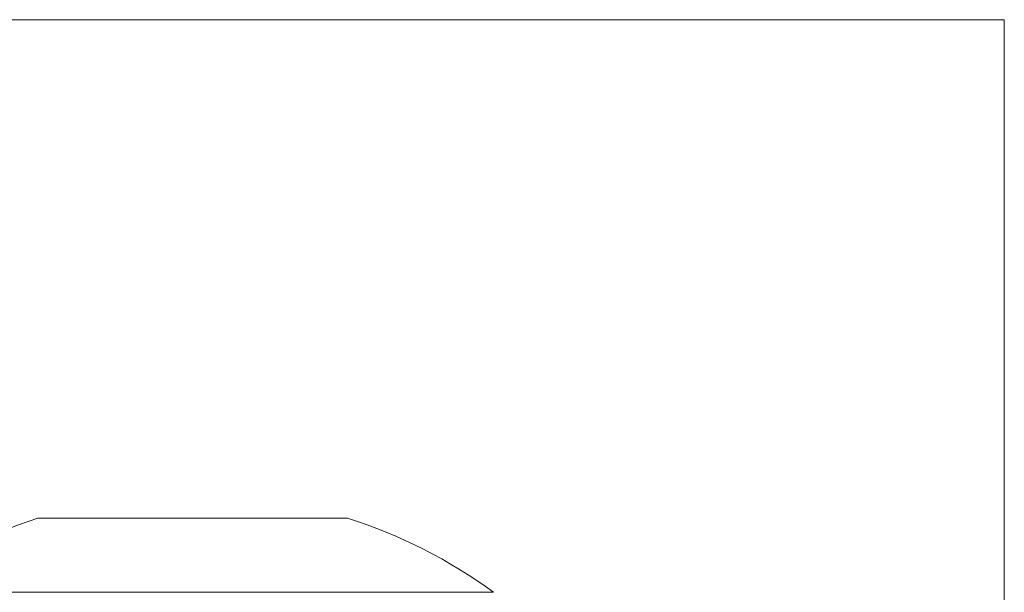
# Model space of a CAD drawing. Header units: millimetres. Extents: x 25 to 1460, y 35 to 806.
# Tile 44 of 46: x 852 to 864, y 454 to 461. Entities that reach past the tile are written whole.
import ezdxf

# ---------------------------------------------------------------- set-up
doc = ezdxf.new("R2010")
doc.units = ezdxf.units.MM
doc.layers.add('1', color=7, linetype='Continuous', true_color=0xffffff)

msp = doc.modelspace()

# ---------------------------------------------------------------- linework, layer by layer
at = {"layer": '1', "color": 8, "linetype": 'Continuous', "lineweight": 18}
for q in [(843.415, 461.223), (864.118, 405.304)]:
    msp.add_line((864.118, 461.223), q, dxfattribs=at)
at = {"layer": '1', "color": 155, "linetype": 'Continuous', "lineweight": 18}
for p, q in [((851.793, 454.868), (852.057, 454.868)), ((853.768, 454.868), (852.057, 454.868)), ((855.478, 454.868), (853.768, 454.868)), ((855.478, 454.868), (855.743, 454.868)), ((849.932, 453.922), (857.604, 453.922))]:
    msp.add_line(p, q, dxfattribs=at)
for start, end in [(107.6888, 126.1686), (53.8314, 72.3112)]:
    msp.add_arc((853.768, 448.675), 6.5, start, end, dxfattribs=at)

doc.saveas('drawing.dxf')
